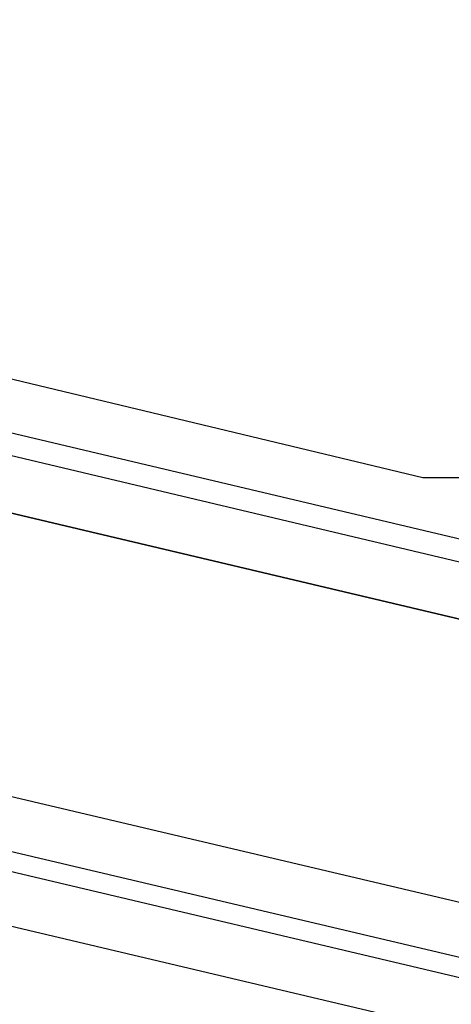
# Model space of a CAD drawing. Header units: feet. Extents: x -79 to 198, y -22 to 181.
# Tile 177 of 256: x 122.3 to 123.35, y 111.05 to 113.45. Entities that reach past the tile are written whole.
import ezdxf

# ---------------------------------------------------------------- set-up
doc = ezdxf.new("R2010")
doc.units = ezdxf.units.FT
doc.layers.add('A-AREA-UNIDAD', color=30, linetype='CONTINUOUS')
doc.layers.add('A-LINEA', color=7, linetype='CONTINUOUS')

msp = doc.modelspace()

# ---------------------------------------------------------------- linework, layer by layer
at = {"layer": 'A-AREA-UNIDAD'}
for points in [[(88, 128.2844), (94.848, 126.6844), (94.928, 125.6533), (94.72, 124.8889), (98.688, 124.0178), (98.88, 125.4578), (99.872, 125.4933), (100.032, 124.0533), (99.68, 123.6444), (99.36, 123.6444), (99.36, 122.9333), (98.96, 122.8978), (97.952, 118.3289), (100.08, 117.9733), (100.192, 117.8133), (106.752, 116.2489), (106.752, 115.7689), (106.912, 115.8933), (114.4, 114.0978), (115.488, 114.2044), (123.28, 112.3378), (124.288, 112.3378), (124.352, 111.8933), (135.968, 109.1733)], [(129.84, 109.4578), (114.64, 113.0489), (114.128, 111.0044), (112.128, 111.1644), (111.168, 106.9689), (110.912, 106.9333), (110.848, 105.6533), (109.792, 101.4044), (108.8, 101.4044), (103.712, 102.5778), (103.648, 102.8444), (96.512, 104.5333), (95.52, 100.5689), (94.448, 100.5689), (92.192, 101.0489)]]:
    msp.add_lwpolyline(points, dxfattribs=at)
at = {"layer": 'A-LINEA'}
for p, q in [((97.7467, 118.2578), (123.4133, 112.1778)), ((123.4, 112.1244), (97.6933, 118.2178)), ((114.5733, 114.0711), (131.1067, 110.1644)), ((114.5733, 114.0711), (127.1067, 111.1111)), ((114.4133, 113.4178), (130.96, 109.5111)), ((130.7867, 109.4178), (114.52, 113.2578)), ((114.56, 113.2044), (130.7333, 109.3778))]:
    msp.add_line(p, q, dxfattribs=at)

doc.saveas('drawing.dxf')
